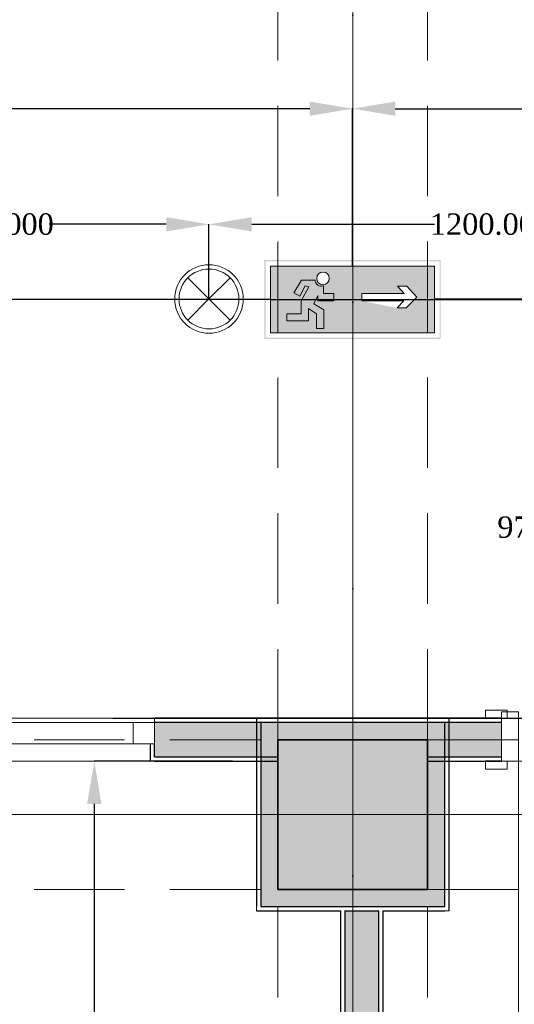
# Model space of a CAD drawing. Header units: millimetres. Extents: x 0 to 88385, y 0 to 41127.
# Tile 125 of 244: x 72453 to 73609, y 20220 to 22521. Entities that reach past the tile are written whole.
import ezdxf
from ezdxf.enums import TextEntityAlignment as Align

# ---------------------------------------------------------------- set-up
doc = ezdxf.new("R2010")
doc.units = ezdxf.units.MM
doc.header["$MEASUREMENT"] = 0
doc.linetypes.add('Dot & Dashed', pattern=[670.277762, 317.5, -176.388889, 0, -176.388874])
doc.linetypes.add('Hidden', pattern=[317.5, 211.666667, -105.833333])
for name, color, linetype in [('- ავარიული განათება', 7, 'Continuous'), ('- განათება', 7, 'Continuous'), ('- საშტეფცელო როზეტები', 7, 'Continuous'), ('New_Structural - Bearing', 7, 'Continuous'), ('Structural - Bearing', 7, 'Continuous'), ('Structural - Grid', 7, 'Continuous')]:
    doc.layers.add(name, color=color, linetype=linetype)
for name, color, linetype, lineweight in [('New_Archicad Doors_Pen_No__1', 7, 'Continuous', 13), ('New_Archicad Windows_Pen_No__1', 7, 'Continuous', 13), ('New_Structural - Bearing_Pen_No__1', 7, 'Continuous', 13), ('Structural - Bearing_Pen_No__20', 1, 'Continuous', 0)]:
    doc.layers.add(name, color=color, linetype=linetype, lineweight=lineweight)
for name, color, linetype, lineweight, true_color in [('New_Interior - Lamp_Pen_No__77', 7, 'Continuous', 20, 0xffeb28), ('New_Structural - Bearing_Pen_No__255', 7, 'Continuous', 13, 0xe8e8e8), ('New_Structural - Bearing_Pen_No__5', 7, 'Continuous', 25, 0x40a5ff), ('New_Structural - Bearing_Pen_No__57', 7, 'Continuous', 25, 0xdcd214), ('Structural - Bearing_Pen_No__161', 7, 'Continuous', 13, 0x6a6a6a), ('Structural - Bearing_Pen_No__28', 7, 'Continuous', 35, 0xa80f02), ('Structural - Bearing_Pen_No__81', 7, 'Continuous', 20, 0x6a6a6a), ('Structural - Grid_Pen_No__81', 7, 'Continuous', 20, 0x6a6a6a)]:
    doc.layers.add(name, color=color, linetype=linetype, lineweight=lineweight, true_color=true_color)
doc.styles.add('GENERATED_STYLE_2', font='txt')
doc.styles.get("Standard").update_dxf_attribs({"font": 'sylfaen.ttf'})
doc.dimstyles.get("Standard").update_dxf_attribs({"dimtxt": 0.18, "dimasz": 0.18, "dimexe": 0.18, "dimexo": 0.0625, "dimgap": 0.09, "dimtad": 0, "dimtih": 1, "dimtoh": 1, "dimdec": 4, "dimzin": 0, "dimdsep": 46, "dimtxsty": 'Standard', "dimcen": 0.09, "dimadec": 0, "dimazin": 0, "dimtfac": 1, "dimtdec": 4, "dimtofl": 0, "dimtmove": 0, "dimatfit": 3, "dimfxl": 1, "dimtolj": 1, "dimtzin": 0, "dimarcsym": 0})

# ---------------------------------------------------------------- blocks, each defined once
blk = doc.blocks.new('Window_2')
at = {"layer": 'New_Archicad Windows_Pen_No__1', "color": 7, "linetype": 'Continuous', "lineweight": 13}
for p, q in [((-500, 10), (500, 10)), ((-500, 10), (-500, 0)), ((-500, 0), (-450, 0)), ((-500, 0), (-500, -50)), ((-500, 0), (-500, -50)), ((-450, 0), (-450, -50)), ((-450, 0), (450, 0)), ((450, -50), (450, 0)), ((450, 0), (500, 0)), ((500, 10), (500, 0)), ((500, 0), (500, -50)), ((500, 0), (500, -50)), ((-450, -50), (-500, -50)), ((-490, -50), (-490, -90)), ((450, -50), (-450, -50)), ((500, -50), (450, -50)), ((490, -50), (490, -90)), ((-500, -90), (-490, -90)), ((-490, -90), (490, -90)), ((500, -90), (490, -90))]:
    blk.add_line(p, q, dxfattribs=at)
blk = doc.blocks.new('Door_3')
at = {"layer": 'New_Archicad Doors_Pen_No__1', "color": 7, "linetype": 'Continuous', "lineweight": 13}
for p, q in [((370, 0), (370, 820)), ((370, 820), (410, 820)), ((410, 820), (410, 0)), ((-487, 0), (-487, 19)), ((-487, 19), (-437, 19)), ((-437, 0), (-487, 0)), ((-450, 0), (-487, 0)), ((-450, 0), (-487, 0)), ((-410, 0), (-450, 0)), ((-450, 0), (-450, -115)), ((-450, 0), (-450, -10)), ((-450, 0), (-450, -10)), ((-437, 19), (-437, 0)), ((-410, -115), (-410, 0)), ((410, 0), (370, 0)), ((450, 0), (410, 0)), ((410, 0), (410, -115)), ((437, 19), (487, 19)), ((437, 0), (437, 19)), ((487, 0), (437, 0)), ((450, -115), (450, 0)), ((450, 0), (450, -10)), ((450, 0), (450, -10)), ((450, 0), (487, 0)), ((450, 0), (487, 0)), ((487, 19), (487, 0)), ((-450, -10), (-450, -90)), ((-450, -10), (-450, -90)), ((450, -10), (450, -90)), ((450, -10), (450, -90)), ((-450, -90), (-450, -100)), ((-450, -90), (-450, -100)), ((450, -90), (450, -100)), ((450, -90), (450, -100)), ((-487, -119), (-487, -100)), ((-487, -100), (-437, -100)), ((-450, -100), (-487, -100)), ((-450, -100), (-487, -100)), ((-450, -115), (-410, -115)), ((-437, -100), (-437, -119)), ((410, -115), (450, -115)), ((437, -100), (487, -100)), ((437, -119), (437, -100)), ((450, -100), (487, -100)), ((450, -100), (487, -100)), ((487, -100), (487, -119)), ((-437, -119), (-487, -119)), ((487, -119), (437, -119))]:
    blk.add_line(p, q, dxfattribs=at)
blk.add_arc((410, 0), 820, 90, 180, dxfattribs=at)
blk = doc.blocks.new('Wall_46', base_point=(2382.1, 20888))
at = {"layer": 'New_Structural - Bearing_Pen_No__57', "linetype": 'Continuous', "lineweight": 25, "true_color": 0xdcd214}
blk.add_hatch(color=52, dxfattribs=at).paths.add_polyline_path([(-11472.3, 20878), (-11472.3, 20828), (-11472.3, 20798), (-11183.8, 20798), (-11183.8, 20838), (-10833.8, 20838), (-10833.8, 20798), (-10661.1, 20798), (-10661.1, 20878)])
at = {"layer": 'New_Structural - Bearing_Pen_No__1', "color": 7, "linetype": 'Continuous', "lineweight": 13}
for p, q in [((-11472.3, 20888), (-11472.3, 20878)), ((-11472.3, 20878), (-11472.3, 20828)), ((-10661.1, 20878), (-10661.1, 20888)), ((-10661.1, 20798), (-10661.1, 20878)), ((-11472.3, 20828), (-11482.3, 20828)), ((-10661.1, 20788), (-10661.1, 20798))]:
    blk.add_line(p, q, dxfattribs=at)
at = {"layer": 'New_Structural - Bearing_Pen_No__5', "color": 161, "linetype": 'Continuous', "lineweight": 25, "true_color": 0x40a5ff}
for p, q in [((-10661.1, 20878), (-11472.3, 20878)), ((-10661.1, 20888), (-10698.1, 20888)), ((-11482.3, 20828), (-11482.3, 20788)), ((-11472.3, 20798), (-11472.3, 20828)), ((-11472.3, 20788), (-11482.3, 20788)), ((-11472.3, 20798), (-11183.8, 20798)), ((-10833.8, 20798), (-10661.1, 20798)), ((-10661.1, 20788), (-10698.1, 20788))]:
    blk.add_line(p, q, dxfattribs=at)
at = {"layer": 'New_Structural - Bearing_Pen_No__5', "color": 161, "linetype": 'Continuous', "lineweight": 25, "true_color": 0x40a5ff, "flags": 128}
for points in [[(-10661.1, 20888), (-11472.3, 20888)], [(-11472.3, 20788), (-11183.8, 20788)], [(-10833.8, 20788), (-10661.1, 20788)]]:
    blk.add_lwpolyline(points, dxfattribs=at)
at = {"layer": 'New_Archicad Doors_Pen_No__1', "color": 7, "linetype": 'Continuous', "lineweight": 13, "zscale": 1000, "rotation": 180}
blk.add_blockref('Door_3', (-10211.1, 20788), dxfattribs=at)
at = {"layer": 'New_Archicad Windows_Pen_No__1', "color": 7, "linetype": 'Continuous', "lineweight": 13, "zscale": 1000}
blk.add_blockref('Window_2', (-11972.3, 20878), dxfattribs=at)
blk = doc.blocks.new('Wall_52', base_point=(-10937.5, 20488))
at = {"layer": 'New_Structural - Bearing_Pen_No__57', "linetype": 'Continuous', "lineweight": 25, "true_color": 0xdcd214}
blk.add_hatch(color=52, dxfattribs=at).paths.add_polyline_path([(-10947.5, 14888), (-10947.5, 20438), (-11027.5, 20438), (-11027.5, 14888)])
at = {"layer": 'New_Structural - Bearing_Pen_No__1', "color": 7, "linetype": 'Continuous', "lineweight": 13, "flags": 128}
blk.add_lwpolyline([(-10947.5, 20438), (-11027.5, 20438)], dxfattribs=at)
at = {"layer": 'New_Structural - Bearing_Pen_No__5', "color": 161, "linetype": 'Continuous', "lineweight": 25, "true_color": 0x40a5ff}
for p, q in [((-11027.5, 20438), (-11027.5, 14888)), ((-10947.5, 14888), (-10947.5, 20438))]:
    blk.add_line(p, q, dxfattribs=at)
at = {"layer": 'New_Structural - Bearing_Pen_No__5', "color": 161, "linetype": 'Continuous', "lineweight": 25, "true_color": 0x40a5ff, "flags": 128}
for points in [[(-11037.5, 20438), (-11037.5, 14888)], [(-10937.5, 14888), (-10937.5, 20438)]]:
    blk.add_lwpolyline(points, dxfattribs=at)
blk = doc.blocks.new('Wall_124', base_point=(-10833.8, 20838))
at = {"layer": 'New_Structural - Bearing_Pen_No__255', "linetype": 'Continuous', "lineweight": 13, "true_color": 0xe8e8e8}
for points in [[(-10833.8, 20878), (-10833.8, 20838), (-10793.8, 20878)], [(-10833.8, 20838), (-10793.8, 20838), (-10793.8, 20878)], [(-10793.8, 20488), (-10793.8, 20838), (-10833.8, 20838), (-10833.8, 20488)], [(-10833.8, 20488), (-10833.8, 20448), (-10793.8, 20448)], [(-10793.8, 20488), (-10833.8, 20488), (-10793.8, 20448)]]:
    blk.add_hatch(color=254, dxfattribs=at).paths.add_polyline_path(points)
at = {"layer": 'New_Structural - Bearing_Pen_No__1', "color": 7, "linetype": 'Continuous', "lineweight": 13, "flags": 128}
for points in [[(-10783.8, 20888), (-10793.8, 20888)], [(-10783.8, 20438), (-10793.8, 20438)]]:
    blk.add_lwpolyline(points, dxfattribs=at)
at = {"layer": 'New_Structural - Bearing_Pen_No__5', "color": 161, "linetype": 'Continuous', "lineweight": 25, "true_color": 0x40a5ff}
for p, q in [((-10793.8, 20878), (-10833.8, 20878)), ((-10793.8, 20838), (-10793.8, 20878)), ((-10793.8, 20488), (-10793.8, 20838)), ((-10793.8, 20448), (-10793.8, 20488)), ((-10833.8, 20448), (-10793.8, 20448))]:
    blk.add_line(p, q, dxfattribs=at)
at = {"layer": 'New_Structural - Bearing_Pen_No__5', "color": 161, "linetype": 'Continuous', "lineweight": 25, "true_color": 0x40a5ff, "flags": 128}
blk.add_lwpolyline([(-10783.8, 20438), (-10783.8, 20888)], dxfattribs=at)
blk = doc.blocks.new('Wall_125', base_point=(-10833.8, 20488))
at = {"layer": 'New_Structural - Bearing_Pen_No__255', "linetype": 'Continuous', "lineweight": 13, "true_color": 0xe8e8e8}
for points in [[(-11183.8, 20488), (-11223.8, 20488), (-11223.8, 20448)], [(-11183.8, 20488), (-11223.8, 20448), (-11183.8, 20448)], [(-10833.8, 20488), (-11183.8, 20488), (-11183.8, 20448), (-10833.8, 20448)]]:
    blk.add_hatch(color=254, dxfattribs=at).paths.add_polyline_path(points)
at = {"layer": 'New_Structural - Bearing_Pen_No__1', "color": 7, "linetype": 'Continuous', "lineweight": 13, "flags": 128}
blk.add_lwpolyline([(-11233.8, 20438), (-11233.8, 20448)], dxfattribs=at)
at = {"layer": 'New_Structural - Bearing_Pen_No__5', "color": 161, "linetype": 'Continuous', "lineweight": 25, "true_color": 0x40a5ff}
for p, q in [((-11223.8, 20488), (-11223.8, 20448)), ((-11223.8, 20448), (-11183.8, 20448)), ((-11183.8, 20448), (-10833.8, 20448)), ((-10833.8, 20448), (-10793.8, 20448))]:
    blk.add_line(p, q, dxfattribs=at)
at = {"layer": 'New_Structural - Bearing_Pen_No__5', "color": 161, "linetype": 'Continuous', "lineweight": 25, "true_color": 0x40a5ff, "flags": 128}
for points in [[(-11233.8, 20438), (-11037.5, 20438)], [(-11027.5, 20438), (-10947.5, 20438)], [(-10937.5, 20438), (-10793.8, 20438)]]:
    blk.add_lwpolyline(points, dxfattribs=at)
blk = doc.blocks.new('Wall_126', base_point=(-11183.8, 20488))
at = {"layer": 'New_Structural - Bearing_Pen_No__255', "linetype": 'Continuous', "lineweight": 13, "true_color": 0xe8e8e8}
for points in [[(-11223.8, 20878), (-11183.8, 20838), (-11183.8, 20878)], [(-11223.8, 20838), (-11183.8, 20838), (-11223.8, 20878)], [(-11223.8, 20488), (-11183.8, 20488), (-11183.8, 20838), (-11223.8, 20838)]]:
    blk.add_hatch(color=254, dxfattribs=at).paths.add_polyline_path(points)
at = {"layer": 'New_Structural - Bearing_Pen_No__1', "color": 7, "linetype": 'Continuous', "lineweight": 13, "flags": 128}
blk.add_lwpolyline([(-11233.8, 20888), (-11223.8, 20888)], dxfattribs=at)
at = {"layer": 'New_Structural - Bearing_Pen_No__5', "color": 161, "linetype": 'Continuous', "lineweight": 25, "true_color": 0x40a5ff}
for p, q in [((-11183.8, 20878), (-11223.8, 20878)), ((-11223.8, 20878), (-11223.8, 20838)), ((-11223.8, 20838), (-11223.8, 20488)), ((-11223.8, 20488), (-11223.8, 20448))]:
    blk.add_line(p, q, dxfattribs=at)
at = {"layer": 'New_Structural - Bearing_Pen_No__5', "color": 161, "linetype": 'Continuous', "lineweight": 25, "true_color": 0x40a5ff, "flags": 128}
blk.add_lwpolyline([(-11233.8, 20888), (-11233.8, 20448)], dxfattribs=at)
blk = doc.blocks.new('Wall_127', base_point=(-11183.8, 20838))
at = {"layer": 'New_Structural - Bearing_Pen_No__255', "linetype": 'Continuous', "lineweight": 13, "true_color": 0xe8e8e8}
blk.add_hatch(color=254, dxfattribs=at).paths.add_polyline_path([(-11183.8, 20878), (-11183.8, 20838), (-10833.8, 20838), (-10833.8, 20878)])
at = {"layer": 'New_Structural - Bearing_Pen_No__5', "color": 161, "linetype": 'Continuous', "lineweight": 25, "true_color": 0x40a5ff}
for p, q in [((-11183.8, 20878), (-11223.8, 20878)), ((-10833.8, 20878), (-11183.8, 20878)), ((-10793.8, 20878), (-10833.8, 20878))]:
    blk.add_line(p, q, dxfattribs=at)
at = {"layer": 'New_Structural - Bearing_Pen_No__5', "color": 161, "linetype": 'Continuous', "lineweight": 25, "true_color": 0x40a5ff, "flags": 128}
blk.add_lwpolyline([(-10793.8, 20888), (-11223.8, 20888)], dxfattribs=at)
blk = doc.blocks.new('Column_29', base_point=(-11008.8, 20663))
at = {"layer": 'Structural - Bearing_Pen_No__161', "linetype": 'Continuous', "lineweight": 0, "true_color": 0x6a6a6a}
blk.add_hatch(color=251, dxfattribs=at).paths.add_polyline_path([(-10833.8, 20488), (-10833.8, 20838), (-11183.8, 20838), (-11183.8, 20488)])
at = {"layer": 'Structural - Bearing_Pen_No__20', "color": 1, "linetype": 'Continuous', "lineweight": 0}
for p, q in [((-11008.8, 20743), (-11008.8, 20918)), ((-11088.8, 20663), (-11263.8, 20663)), ((-10928.8, 20663), (-10753.8, 20663)), ((-11008.8, 20583), (-11008.8, 20408))]:
    blk.add_line(p, q, dxfattribs=at)
blk.add_point((-11008.8, 20663), dxfattribs=at)
at = {"layer": 'Structural - Bearing_Pen_No__28', "color": 14, "linetype": 'Continuous', "lineweight": 35, "true_color": 0xa80f02, "flags": 128}
blk.add_lwpolyline([(-10833.8, 20488), (-10833.8, 20838), (-11183.8, 20838), (-11183.8, 20488)], close=True, dxfattribs=at)
blk = doc.blocks.new('Standard grid marker')
at = {"layer": 'Structural - Grid_Pen_No__81', "color": 251, "linetype": 'Continuous', "lineweight": 20, "true_color": 0x6a6a6a}
blk.add_line((1000, 0), (51328.1, 0), dxfattribs=at)
at = {"layer": 'Structural - Grid_Pen_No__81', "color": 251, "lineweight": 20, "true_color": 0x6a6a6a, "style": 'GENERATED_STYLE_2'}
for tag, p in [('AC_MarkerText_1_0', (-100, -144)), ('AC_MarkerText_1_1', (52428.1, -144))]:
    blk.add_attdef(tag, text='', height=100, rotation=180, dxfattribs=at).set_placement(p, align=Align.TOP_CENTER)
blk = doc.blocks.new('Standard grid marker_2')
at = {"layer": 'Structural - Grid_Pen_No__81', "color": 251, "linetype": 'Continuous', "lineweight": 20, "true_color": 0x6a6a6a}
blk.add_line((1000, 0), (27734.9, 0), dxfattribs=at)
at = {"layer": 'Structural - Grid_Pen_No__81', "color": 251, "lineweight": 20, "true_color": 0x6a6a6a, "style": 'GENERATED_STYLE_2'}
for tag, p in [('AC_MarkerText_1_0', (-1.5, -46.7)), ('AC_MarkerText_1_1', (28933.4, -46.7))]:
    blk.add_attdef(tag, text='', height=100, rotation=270, dxfattribs=at).set_placement(p, align=Align.TOP_CENTER)
blk = doc.blocks.new('Beam_3', base_point=(-11008.8, 14663))
at = {"layer": 'Structural - Bearing_Pen_No__81', "color": 251, "linetype": 'Dot & Dashed', "lineweight": 20, "true_color": 0x6a6a6a}
blk.add_line((-11008.8, 14663), (-11008.8, 39096.2), dxfattribs=at)
at = {"layer": 'Structural - Bearing_Pen_No__81', "color": 251, "linetype": 'Hidden', "lineweight": 20, "true_color": 0x6a6a6a}
for p, q in [((-11183.8, 20838), (-11183.8, 26488)), ((-10833.8, 20838), (-10833.8, 26488)), ((-11183.8, 14838), (-11183.8, 20488)), ((-10833.8, 14838), (-10833.8, 20488))]:
    blk.add_line(p, q, dxfattribs=at)
blk = doc.blocks.new('Beam_11', base_point=(-47008.8, 20663))
at = {"layer": 'Structural - Bearing_Pen_No__81', "color": 251, "linetype": 'Hidden', "lineweight": 20, "true_color": 0x6a6a6a}
for p, q in [((-16833.8, 20838), (-11183.8, 20838)), ((-10833.8, 20838), (-5183.8, 20838)), ((-16833.8, 20488), (-11183.8, 20488)), ((-10833.8, 20488), (-5183.8, 20488))]:
    blk.add_line(p, q, dxfattribs=at)
at = {"layer": 'Structural - Bearing_Pen_No__81', "color": 251, "linetype": 'Dot & Dashed', "lineweight": 20, "true_color": 0x6a6a6a}
blk.add_line((-47008.8, 20663), (991.2, 20663), dxfattribs=at)
blk = doc.blocks.new('Recessed Spot')
at = {"layer": 'New_Interior - Lamp_Pen_No__77', "color": 2, "linetype": 'Continuous', "lineweight": 20, "true_color": 0xffeb28}
for q in [(-49.5, 49.5), (49.5, 49.5), (-49.5, -49.5), (49.5, -49.5)]:
    blk.add_line((0, 0), q, dxfattribs=at)
at = {"layer": 'New_Interior - Lamp_Pen_No__77', "color": 2, "linetype": 'Continuous', "lineweight": 20, "true_color": 0xffeb28, "flags": 128}
blk.add_lwpolyline([(80, 0, 1), (-80, 0, 1)], format="xyb", close=True, dxfattribs=at)
at = {"layer": 'New_Interior - Lamp_Pen_No__77', "color": 2, "linetype": 'Continuous', "lineweight": 20, "true_color": 0xffeb28}
blk.add_circle((0, 0), 70, dxfattribs=at)
blk = doc.blocks.new('*D568')
at = {"layer": '- საშტეფცელო როზეტები', "color": 0, "lineweight": -2, "transparency": 16777216}
for p, q in [((72950.4, 20788), (72627.2, 20788)), ((72627.4, 20688), (72627.4, 19966.1)), ((72627.4, 19342.9), (72627.4, 19914.8)), ((73190.1, 19242.9), (72627.2, 19242.9))]:
    blk.add_line(p, q, dxfattribs=at)
at = {"layer": '- საშტეფცელო როზეტები', "color": 0, "transparency": 16777216}
for points in [[(72610.7, 20688), (72644, 20688), (72627.4, 20788)], [(72610.7, 19342.9), (72644, 19342.9), (72627.4, 19242.9)]]:
    blk.add_solid(points, dxfattribs=at)
at = {"layer": 'Defpoints', "color": 0, "transparency": 16777216}
for p in [(72627.4, 20788), (72950.5, 20788), (73190.2, 19242.9)]:
    blk.add_point(p, dxfattribs=at)
at = {"layer": '- საშტეფცელო როზეტები', "color": 0, "transparency": 16777216, "insert": (72627.4, 19940.5), "char_height": 50, "attachment_point": 5}
blk.add_mtext('\\A1;{\\fSylfaen|b0|i0|c0|p18;1545.0745}', dxfattribs=at)
blk = doc.blocks.new('*D1204')
at = {"layer": '- განათება', "color": 0, "lineweight": -2, "transparency": 16777216}
for p, q in [((71695.5, 21868), (71695.5, 22042.7)), ((71795.5, 22042.5), (72222.7, 22042.5)), ((72795.5, 22042.5), (72522, 22042.5)), ((72895.5, 21868), (72895.5, 22042.7))]:
    blk.add_line(p, q, dxfattribs=at)
at = {"layer": '- განათება', "color": 0, "transparency": 16777216}
for points in [[(71795.5, 22059.2), (71795.5, 22025.8), (71695.5, 22042.5)], [(72795.5, 22059.2), (72795.5, 22025.8), (72895.5, 22042.5)]]:
    blk.add_solid(points, dxfattribs=at)
at = {"layer": 'Defpoints', "color": 0, "transparency": 16777216}
for p in [(71695.5, 22042.5), (71695.5, 21868), (72895.5, 21868)]:
    blk.add_point(p, dxfattribs=at)
at = {"layer": '- განათება', "color": 0, "transparency": 16777216, "insert": (72372.3, 22042.5), "char_height": 50, "attachment_point": 5}
blk.add_mtext('\\A1;{\\fSylfaen|b0|i0|c0|p18;1200.0000}', dxfattribs=at)
blk = doc.blocks.new('*D1205')
at = {"layer": '- განათება', "color": 0, "lineweight": -2, "transparency": 16777216}
for p, q in [((72895.5, 21868), (72895.5, 22042.7)), ((72995.5, 22042.5), (73422.7, 22042.5)), ((73995.5, 22042.5), (73722, 22042.5)), ((74095.5, 21868), (74095.5, 22042.7))]:
    blk.add_line(p, q, dxfattribs=at)
at = {"layer": '- განათება', "color": 0, "transparency": 16777216}
for points in [[(72995.5, 22059.2), (72995.5, 22025.8), (72895.5, 22042.5)], [(73995.5, 22059.2), (73995.5, 22025.8), (74095.5, 22042.5)]]:
    blk.add_solid(points, dxfattribs=at)
at = {"layer": 'Defpoints', "color": 0, "transparency": 16777216}
for p in [(72895.5, 22042.5), (72895.5, 21868), (74095.5, 21868)]:
    blk.add_point(p, dxfattribs=at)
at = {"layer": '- განათება', "color": 0, "transparency": 16777216, "insert": (73572.3, 22042.5), "char_height": 50, "attachment_point": 5}
blk.add_mtext('\\A1;{\\fSylfaen|b0|i0|c0|p18;1200.0000}', dxfattribs=at)
blk = doc.blocks.new('ექსიტიი')
at = {"layer": '- ავარიული განათება', "linetype": 'Continuous', "lineweight": 35}
h = blk.add_hatch(color=7, dxfattribs=at)
h.paths.add_polyline_path([(-16445, -14820.3), (-15390.6, -14820.3), (-15390.6, -14349.4), (-16445, -14349.4)])
h.paths.add_polyline_path([(-15397.3, -14813.4), (-16437.8, -14813.4), (-16437.8, -14356.3), (-15397.3, -14356.3)], flags=0)
at = {"layer": '- ავარიული განათება', "transparency": 33554687}
h = blk.add_hatch(color=3, dxfattribs=at)
h.dxf.hatch_style = 1
h.paths.add_polyline_path([(-16408.1, -14386.1), (-16408.1, -14784.7), (-15427.6, -14784.7), (-15427.6, -14386.1)])
h.paths.add_polyline_path([(-15863, -14548.3), (-15610.3, -14548.3), (-15649.7, -14504.6), (-15594.1, -14504.6), (-15533.9, -14570.2), (-15596.7, -14635.1), (-15651.9, -14635.1), (-15863, -14592.8)], flags=16)
h.paths.add_polyline_path([(-16057.2, -14458.4, -1), (-16131.7, -14458.4, -1)], flags=16)
h.paths.add_polyline_path([(-16126, -14561.5), (-16141.3, -14592.8), (-16126, -14592.8)], flags=16)
at = {"layer": '- ავარიული განათება', "color": 7, "linetype": 'Continuous', "lineweight": 13}
for p, q in [((-15427.6, -14386.1), (-16408.1, -14386.1)), ((-16408.1, -14386.1), (-16408.1, -14784.7)), ((-15427.6, -14784.7), (-15427.6, -14386.1)), ((-16223.4, -14468.8), (-16267.9, -14544.8)), ((-16141.5, -14468.8), (-16223.4, -14468.8)), ((-16233.3, -14564.8), (-16200.4, -14503)), ((-16180, -14508.6), (-16224.8, -14591.8)), ((-16200.4, -14503), (-16180, -14508.6)), ((-16092.1, -14548.3), (-16092.1, -14502.8)), ((-15594.1, -14504.6), (-15649.7, -14504.6)), ((-15649.7, -14504.6), (-15610.3, -14548.3)), ((-15533.9, -14570.2), (-15594.1, -14504.6)), ((-16267.9, -14544.8), (-16233.3, -14564.8)), ((-16149.6, -14609.7), (-16126, -14561.5)), ((-16126, -14561.5), (-16126, -14592.8)), ((-16028.8, -14548.3), (-16092.1, -14548.3)), ((-16028.8, -14592.8), (-16028.8, -14548.3)), ((-15610.3, -14548.3), (-15863, -14548.3)), ((-15863, -14548.3), (-15863, -14592.8)), ((-15596.7, -14635.1), (-15533.9, -14570.2)), ((-16224.8, -14591.8), (-16224.8, -14670.1)), ((-16180.7, -14711.9), (-16180.7, -14638.2)), ((-16180.7, -14638.2), (-16132.6, -14671.1)), ((-16089.2, -14646.5), (-16149.6, -14609.7)), ((-16126, -14592.8), (-16028.8, -14592.8)), ((-16089.2, -14757.7), (-16089.2, -14646.5)), ((-15863, -14592.8), (-15610.8, -14592.8)), ((-15610.8, -14592.8), (-15651.9, -14635.1)), ((-15651.9, -14635.1), (-15596.7, -14635.1)), ((-16224.8, -14670.1), (-16310.3, -14670.1)), ((-16310.3, -14670.1), (-16310.3, -14711.9)), ((-16132.6, -14671.1), (-16132.6, -14757.7)), ((-16310.3, -14711.9), (-16180.7, -14711.9)), ((-16132.6, -14757.7), (-16089.2, -14757.7)), ((-16408.1, -14784.7), (-15427.6, -14784.7))]:
    blk.add_line(p, q, dxfattribs=at)
for centre, start, end in [((-16104.3, -14467.6), 181.79553, 289.06844), ((-16094.5, -14458.4), 360, 180), ((-16094.5, -14458.4), 180, 0)]:
    blk.add_arc(centre, 37.2, start, end, dxfattribs=at)
blk = doc.blocks.new('*D1390')
at = {"layer": '- ავარიული განათება', "color": 0, "lineweight": -2, "transparency": 16777216}
for p, q in [((66236.6, 21944.5), (66236.6, 22312.9)), ((66336.6, 22312.7), (70162.7, 22312.7)), ((73131, 22312.7), (70465.4, 22312.7)), ((73231, 21944.5), (73231, 22312.9))]:
    blk.add_line(p, q, dxfattribs=at)
at = {"layer": '- ავარიული განათება', "color": 0, "transparency": 16777216}
for points in [[(66336.6, 22329.3), (66336.6, 22296), (66236.6, 22312.7)], [(73131, 22329.3), (73131, 22296), (73231, 22312.7)]]:
    blk.add_solid(points, dxfattribs=at)
at = {"layer": 'Defpoints', "color": 0, "transparency": 16777216}
for p in [(66236.6, 22312.7), (66236.6, 21944.4), (73231, 21944.4)]:
    blk.add_point(p, dxfattribs=at)
at = {"layer": '- ავარიული განათება', "color": 0, "transparency": 16777216, "insert": (70314, 22312.7), "char_height": 50, "attachment_point": 5}
blk.add_mtext('\\A1;{\\fSylfaen|b0|i0|c0|p18;6994.3752}', dxfattribs=at)
blk = doc.blocks.new('*D1391')
at = {"layer": '- ავარიული განათება', "color": 0, "lineweight": -2, "transparency": 16777216}
for p, q in [((73039.3, 21866.5), (73711.2, 21866.5)), ((73711, 21766.5), (73711, 21360)), ((73711, 20988), (73711, 21308.6)), ((72670.9, 20888), (73711.2, 20888))]:
    blk.add_line(p, q, dxfattribs=at)
at = {"layer": '- ავარიული განათება', "color": 0, "transparency": 16777216}
for points in [[(73694.3, 21766.5), (73727.7, 21766.5), (73711, 21866.5)], [(73694.3, 20988), (73727.7, 20988), (73711, 20888)]]:
    blk.add_solid(points, dxfattribs=at)
at = {"layer": 'Defpoints', "color": 0, "transparency": 16777216}
for p in [(73039.2, 21866.5), (73711, 21866.5), (72670.8, 20888)]:
    blk.add_point(p, dxfattribs=at)
at = {"layer": '- ავარიული განათება', "color": 0, "transparency": 16777216, "insert": (73711, 21334.3), "char_height": 50, "attachment_point": 5}
blk.add_mtext('\\A1;{\\fSylfaen|b0|i0|c0|p18;978.4866}', dxfattribs=at)
blk = doc.blocks.new('*D1393')
at = {"layer": '- ავარიული განათება', "color": 0, "lineweight": -2, "transparency": 16777216}
for p, q in [((73231, 21944.5), (73231, 22312.9)), ((73331, 22312.7), (77156.8, 22312.7)), ((80541, 22312.7), (77460.1, 22312.7)), ((80641, 22059.2), (80641, 22312.9))]:
    blk.add_line(p, q, dxfattribs=at)
at = {"layer": '- ავარიული განათება', "color": 0, "transparency": 16777216}
for points in [[(73331, 22329.3), (73331, 22296), (73231, 22312.7)], [(80541, 22329.3), (80541, 22296), (80641, 22312.7)]]:
    blk.add_solid(points, dxfattribs=at)
at = {"layer": 'Defpoints', "color": 0, "transparency": 16777216}
for p in [(73231, 22312.7), (80641, 22059.2), (73231, 21944.4)]:
    blk.add_point(p, dxfattribs=at)
at = {"layer": '- ავარიული განათება', "color": 0, "transparency": 16777216, "insert": (77308.4, 22312.7), "char_height": 50, "attachment_point": 5}
blk.add_mtext('\\A1;{\\fSylfaen|b0|i0|c0|p18;7409.9969}', dxfattribs=at)

msp = doc.modelspace()

# ---------------------------------------------------------------- linework, layer by layer
at = {"layer": '- ავარიული განათება', "color": 3}
for points in [[(73039.21746, 21866.46756), (66428.4045, 21866.46756)], [(80563.01466, 21867.37326), (73422.77967, 21867.37326)]]:
    msp.add_lwpolyline(points, dxfattribs=at)

# ---------------------------------------------------------------- block references
at = {"layer": '- ავარიული განათება', "xscale": 0.3911874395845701, "yscale": 0.3911874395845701, "zscale": 0.3911874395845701}
msp.add_blockref('ექსიტიი', (79457.8766, 27572.09111), dxfattribs=at)
at = {"layer": '- განათება', "color": 2, "linetype": 'Continuous', "lineweight": 20, "true_color": 0xffeb28, "zscale": 1000}
msp.add_blockref('Recessed Spot', (72895.48505, 21867.98097), dxfattribs=at)
at = {"layer": 'New_Structural - Bearing', "color": 7, "lineweight": 35}
for name, p in [('Wall_46', (86622.37834, 20887.98097)), ('Wall_126', (73056.5059, 20487.98097)), ('Wall_127', (73056.5059, 20837.98097)), ('Wall_124', (73406.5059, 20837.98097)), ('Wall_125', (73406.5059, 20487.98097)), ('Wall_52', (73302.81257, 20487.98097))]:
    msp.add_blockref(name, p, dxfattribs=at)
at = {"layer": 'Structural - Bearing', "color": 251, "lineweight": 20, "true_color": 0x6a6a6a}
for name, p in [('Beam_3', (73231.5059, 14662.98097)), ('Beam_11', (37231.5059, 20662.98097))]:
    msp.add_blockref(name, p, dxfattribs=at)
at = {"layer": 'Structural - Bearing', "color": 14, "lineweight": 35, "true_color": 0xa80f02}
msp.add_blockref('Column_29', (73231.5059, 20662.98097), dxfattribs=at)
at = {"layer": 'Structural - Grid', "color": 8, "linetype": 'Continuous', "lineweight": 15, "zscale": 1000}
for name, p, rotation in [('Standard grid marker_2', (73231.5059, 11703.05519), 90), ('Standard grid marker', (88184.57817, 20662.98097), 180)]:
    msp.add_blockref(name, p, dxfattribs=dict(at, rotation=rotation))

# ---------------------------------------------------------------- dimensions: what is measured, and where the dimension line sits
at = {"layer": '- ავარიული განათება', "color": 1}
for base, p1, p2, angle, picture, middle in [((66236.62339, 22312.68), (73230.99857, 21944.44838), (66236.62339, 21944.44838), 180, '*D1390', (70314.03686, 22312.68)), ((73230.99857, 22312.68), (80640.99547, 22059.15436), (73230.99857, 21944.44838), 180, '*D1393', (77308.41204, 22312.68)), ((73711, 21866.46756), (72670.83828, 20887.98097), (73039.21746, 21866.46756), 90, '*D1391', (73711, 21334.33189))]:
    dim = msp.add_linear_dim(base=base, p1=p1, p2=p2, angle=angle, text='{\\fSylfaen|b0|i0|c0|p18;<>}', dimstyle='Standard', override={"dimtxt": 50, "dimasz": 100}, dxfattribs=at)
    dim.commit()
    dim.dimension.update_dxf_attribs({"geometry": picture, "text_midpoint": middle, "dimtype": 160})
at = {"layer": '- განათება', "color": 1}
for base, p1, p2, picture, middle in [((71695.48505, 22042.5), (72895.48505, 21867.98097), (71695.48505, 21867.98097), '*D1204', (72372.33574, 22042.5)), ((72895.48505, 22042.5), (74095.48505, 21867.98097), (72895.48505, 21867.98097), '*D1205', (73572.33574, 22042.5))]:
    dim = msp.add_linear_dim(base=base, p1=p1, p2=p2, angle=180, text='{\\fSylfaen|b0|i0|c0|p18;<>}', dimstyle='Standard', override={"dimtxt": 50, "dimasz": 100}, dxfattribs=at)
    dim.commit()
    dim.dimension.update_dxf_attribs({"geometry": picture, "text_midpoint": middle, "dimtype": 160})
at = {"layer": '- საშტეფცელო როზეტები', "color": 1}
dim = msp.add_linear_dim(base=(72627.37053, 20787.98097), p1=(73190.19409, 19242.90644), p2=(72950.5, 20787.98097), angle=90, text='{\\fSylfaen|b0|i0|c0|p18;<>}', dimstyle='Standard', override={"dimtxt": 50, "dimasz": 100}, dxfattribs=at)
dim.commit()
dim.dimension.update_dxf_attribs({"geometry": '*D568', "text_midpoint": (72627.37053, 19940.46976), "dimtype": 160})

doc.saveas('drawing.dxf')
